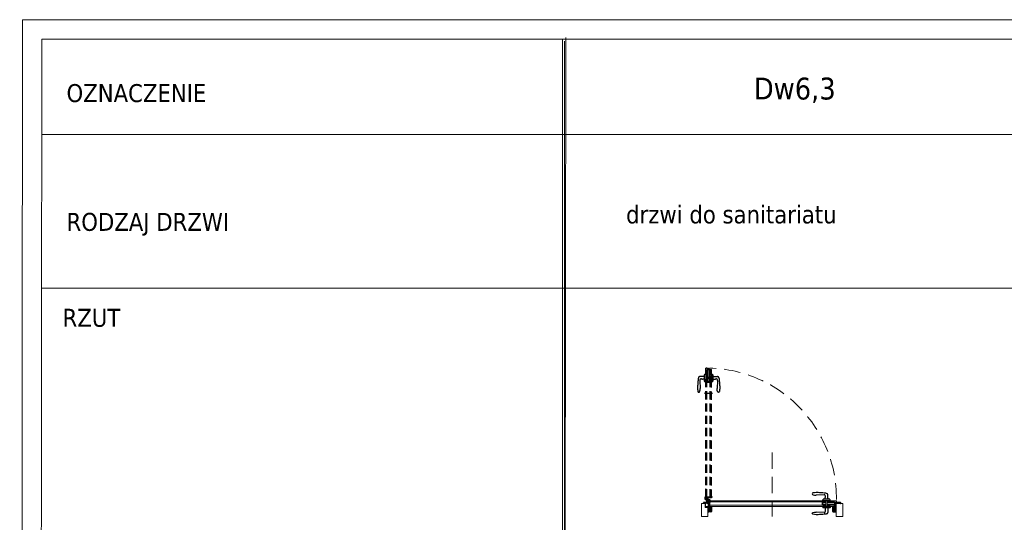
# Model space of a CAD drawing. Header units: millimetres. Extents: x 23192 to 149900, y -396339 to -79279.
# Tile 105 of 136: x 77663 to 78430, y -210551 to -210159. Entities that reach past the tile are written whole.
import ezdxf

# ---------------------------------------------------------------- set-up
doc = ezdxf.new("R2010")
doc.units = ezdxf.units.MM
for name, pattern in [('CENTER', [0.6, 0.375, -0.075, 0.075, -0.075]), ('DASHED', [19.05, 12.7, -6.35]), ('HIDDENX2', [19.05, 12.7, -6.35])]:
    doc.linetypes.add(name, pattern=pattern)
doc.layers.get('0').update_dxf_attribs({"lineweight": 0})
for name, color, linetype, lineweight in [('! Ślusarka opisy', 2, 'Continuous', 15), ('0_LEGENDA', 7, 'Continuous', 13), ('Drzwi - hatch', 8, 'Continuous', 5), ('Drzwi KRAWĘDZIE', 7, 'Continuous', 20)]:
    doc.layers.add(name, color=color, linetype=linetype, lineweight=lineweight)
for name, color, linetype in [('!! ASSA ABLOY', 2, 'Continuous'), ('A_drzwi', 3, 'Continuous'), ('Drzwi - klamki', 150, 'Continuous'), ('Drzwi PRZER-DUŻA', 240, 'DASHED'), ('GRUBA', 4, 'Continuous'), ('GRUBA-2', 210, 'Continuous'), ('zawias', 7, 'Continuous')]:
    doc.layers.add(name, color=color, linetype=linetype)
doc.styles.add('ARIAL', font='tahoma.ttf')

# ---------------------------------------------------------------- blocks, each defined once
blk = doc.blocks.new('Dw18')
at = {"layer": 'Drzwi - hatch'}
h = blk.add_hatch(dxfattribs=at)
h.set_pattern_fill('AR-CONC', color=256, scale=0.003, angle=180)
h.set_pattern_definition([(230, (12478.00603, 7127.26127), (-0.546554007, 0.047817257), [0.05715, -0.62865]), (175, (12478.00603, 7127.26127), (0.10573026, -0.57317054), [0.04572, -0.50292175]), (280.451445, (12477.9605, 7127.26525), (-0.44082374, -0.525353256), [0.04857003, -0.53427073]), (226.1842, (12478.006, 7127.1089), (-0.81323712, 0.12612698), [0.085725, -0.942975]), (276.635558, (12477.9383, 7127.1194), (-0.7122124, -0.74227837), [0.07285507, -0.80140682]), (171.18415, (12478.006, 7127.1089), (-0.7122124, -0.74227837), [0.0685799, -0.7543792]), (201, (12477.92983, 7127.14697), (-0.454843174, 0.306795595), [0.05715, -0.62865]), (146, (12477.92983, 7127.14697), (-0.185406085, -0.5525639), [0.04572, -0.50292]), (251.451445, (12477.89193, 7127.17254), (-0.64024926, -0.24576831), [0.04857003, -0.53426981]), (217.5, (12478.00603, 7127.26127), (-0.00926581, -0.253665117), [0, -0.496824, 0, -0.51054, 0, -0.504825]), (187.5, (12478.00603, 7127.26127), (-0.200458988, -0.300541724), [0, -0.291084, 0, -0.485394, 0, -0.192405]), (147.5, (12478.17596, 7127.26127), (-0.406771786, 0.017186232), [0, -0.1905, 0, -0.59436, 0, -0.78867]), (137.5, (12478.25216, 7127.26127), (-0.444387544, -0.076279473), [0, -0.24765, 0, -0.394716, 0, -0.56007])])
h.paths.add_polyline_path([(11935.4, 3708.39), (11935.9, 3708.39), (11935.9, 3708.95), (11936.08, 3708.95), (11936.08, 3708.39, 0.414214), (11936.24, 3708.23), (11937.81, 3708.23, 0.414214), (11937.97, 3708.39), (11937.97, 3711.58, 1), (11937.78, 3711.58), (11937.78, 3710.91, -0.414214), (11937.44, 3710.57), (11936.26, 3710.57, -0.414214), (11935.92, 3710.91), (11935.92, 3711.77), (11935.12, 3711.77), (11935.12, 3711.97), (11933.52, 3711.97), (11933.52, 3715.27), (11932.24, 3715.27, 0.414214), (11932.08, 3715.11), (11932.08, 3714.55), (11933.4, 3714.55), (11933.4, 3711.55), (11935.4, 3711.55)])
h = blk.add_hatch(dxfattribs=at)
h.set_pattern_fill('AR-CONC', color=256, scale=0.003, angle=180)
h.set_pattern_definition([(230, (12264.63307, 7185.49248), (-0.546554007, 0.047817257), [0.05715, -0.62865]), (175, (12264.63307, 7185.4925), (0.10573026, -0.57317054), [0.04572, -0.50292175]), (280.451445, (12264.5875, 7185.49646), (-0.44082374, -0.525353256), [0.04857003, -0.53427073]), (226.1842, (12264.6331, 7185.3401), (-0.81323712, 0.12612698), [0.085725, -0.942975]), (276.635558, (12264.5653, 7185.3506), (-0.7122124, -0.74227837), [0.07285507, -0.80140682]), (171.18415, (12264.6331, 7185.3401), (-0.7122124, -0.74227837), [0.0685799, -0.7543792]), (201, (12264.55687, 7185.37818), (-0.454843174, 0.306795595), [0.05715, -0.62865]), (146, (12264.55687, 7185.3782), (-0.185406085, -0.5525639), [0.04572, -0.50292]), (251.451445, (12264.51897, 7185.40374), (-0.64024926, -0.24576831), [0.04857003, -0.53426981]), (217.5, (12264.63307, 7185.49248), (-0.00926581, -0.253665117), [0, -0.496824, 0, -0.51054, 0, -0.504825]), (187.5, (12264.63307, 7185.49248), (-0.200458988, -0.300541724), [0, -0.291084, 0, -0.485394, 0, -0.192405]), (147.5, (12264.803, 7185.49248), (-0.406771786, 0.017186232), [0, -0.1905, 0, -0.59436, 0, -0.78867]), (137.5, (12264.8792, 7185.49248), (-0.444387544, -0.076279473), [0, -0.24765, 0, -0.394716, 0, -0.56007])])
h.paths.add_polyline_path([(12032.83, 3708.39, 0.414214), (12032.99, 3708.23), (12034.56, 3708.23, 0.414214), (12034.72, 3708.39), (12034.72, 3708.95), (12034.9, 3708.95), (12034.9, 3708.39), (12035.4, 3708.39), (12035.4, 3714.55), (12035.4, 3715.27), (12035.04, 3715.27, 0.414214), (12034.88, 3715.11), (12034.88, 3710.91, -0.414214), (12034.54, 3710.57), (12033.36, 3710.57, -0.414214), (12033.02, 3710.91), (12033.02, 3711.58, 1), (12032.83, 3711.58)])
h.paths.add_polyline_path([(12035.4, 3714.55), (12038.72, 3714.55), (12038.72, 3715.11, 0.414214), (12038.56, 3715.27), (12036.1, 3715.27), (12035.4, 3715.27)])
at = {"layer": '! Ślusarka opisy', "linetype": 'HIDDENX2'}
blk.add_lwpolyline([(11985.4, 3754.35), (11985.4, 3704.35)], dxfattribs=at)
at = {"layer": '! Ślusarka opisy', "color": 8, "linetype": 'HIDDENX2'}
blk.add_arc((11934.05, 3718.56), 101.49, 359.56755, 88.55343, dxfattribs=at)
at = {"linetype": 'CENTER', "ltscale": 0.2}
for p, q in [((11934.05, 3717.36), (11934.05, 3719.76)), ((11935.25, 3718.56), (11932.85, 3718.56))]:
    blk.add_line(p, q, dxfattribs=at)
at = {"linetype": 'CENTER', "ltscale": 0.5}
blk.add_line((11939.03, 3719.4), (11932.67, 3719.4), dxfattribs=at)
for p, q in [((11934.03, 3718.59), (11933.8, 3718.59)), ((11933.8, 3718.59), (11933.8, 3718.54)), ((11933.8, 3718.54), (11934.03, 3718.54)), ((11934.08, 3718.84), (11934.03, 3718.84)), ((11934.03, 3718.84), (11934.03, 3718.59)), ((11934.03, 3718.54), (11934.03, 3718.31)), ((11934.03, 3718.31), (11934.08, 3718.31)), ((11934.08, 3718.59), (11934.08, 3718.84)), ((11934.33, 3718.59), (11934.08, 3718.59)), ((11934.08, 3718.31), (11934.08, 3718.54)), ((11934.08, 3718.54), (11934.33, 3718.54)), ((11934.33, 3718.54), (11934.33, 3718.59))]:
    blk.add_line(p, q)
at = {"ltscale": 0.2}
for p, q in [((11934.05, 3717.91), (11936.4, 3717.91)), ((11936.4, 3717.56), (11934.05, 3717.56)), ((11934.81, 3717.91), (11934.55, 3718.14)), ((11934.7, 3714.66), (11934.7, 3717.56)), ((11935.05, 3717.36), (11934.7, 3717.36)), ((11935.05, 3714.66), (11934.7, 3714.66)), ((11935.05, 3718.56), (11935.05, 3717.91)), ((11935.05, 3717.56), (11935.05, 3714.66)), ((11935.3, 3718.66), (11935.3, 3717.91)), ((11936.5, 3715.46), (11936.5, 3717.46)), ((11936.85, 3715.46), (11936.5, 3715.46)), ((11936.85, 3717.46), (11936.85, 3715.46))]:
    blk.add_line(p, q, dxfattribs=at)
blk.add_circle((11934.05, 3718.56), 0.65, dxfattribs=at)
for centre, radius, start, end in [((11934.05, 3718.56), 1, 319.4584, 270), ((11936.4, 3717.46), 0.45, 0, 90), ((11936.4, 3717.46), 0.1, 0, 90)]:
    blk.add_arc(centre, radius, start, end, dxfattribs=at)
at = {"layer": 'A_drzwi', "linetype": 'ByBlock'}
blk.add_arc((11931.93, 3705.44), 95.53, 89.4002, 89.40516, dxfattribs=at)
at = {"layer": 'Drzwi - klamki', "ltscale": 0.2}
for p, q in [((12025.9, 3721.41), (12019.65, 3721.01)), ((12028.85, 3717.81), (12028.85, 3721.41)), ((12025, 3716.75), (12025, 3717.51)), ((12030.6, 3716.75), (12025, 3716.75)), ((12030.6, 3716.75), (12025, 3716.75)), ((12030.6, 3712.15), (12025, 3712.15)), ((12025, 3712.15), (12025, 3711.39)), ((12030.3, 3717.81), (12025.3, 3717.81)), ((12026.75, 3717.81), (12026.75, 3719.3)), ((12029.05, 3718.81), (12028.85, 3718.81)), ((12029.05, 3718.31), (12028.85, 3718.31)), ((12029.05, 3718.31), (12029.05, 3718.81)), ((12030.6, 3716.75), (12030.6, 3717.51)), ((12030.6, 3712.15), (12030.6, 3711.39)), ((12025.9, 3707.5), (12019.65, 3707.89)), ((12030.3, 3711.09), (12025.3, 3711.09)), ((12026.75, 3711.09), (12026.75, 3709.61)), ((12028.85, 3711.09), (12028.85, 3707.49))]:
    blk.add_line(p, q, dxfattribs=at)
at = {"layer": 'Drzwi - klamki'}
for p, q in [((11936.1, 3713.25), (11936.3, 3713.25)), ((11936.1, 3712.25), (11936.1, 3713.25)), ((11936.1, 3713.25), (11936.3, 3713.05)), ((11936.2, 3713.25), (11936.1, 3713.16)), ((11936.3, 3713.25), (11936.1, 3713.06)), ((11936.1, 3713.16), (11936.3, 3712.96)), ((11936.3, 3713.16), (11936.1, 3712.96)), ((11936.1, 3713.06), (11936.3, 3712.86)), ((11936.3, 3713.06), (11936.1, 3712.86)), ((11936.1, 3712.96), (11936.3, 3712.76)), ((11936.3, 3712.96), (11936.1, 3712.76)), ((11936.1, 3712.86), (11936.3, 3712.66)), ((11936.3, 3712.86), (11936.1, 3712.66)), ((11936.1, 3712.76), (11936.3, 3712.56)), ((11936.3, 3712.76), (11936.1, 3712.56)), ((11936.1, 3712.66), (11936.3, 3712.46)), ((11936.3, 3712.66), (11936.1, 3712.46)), ((11936.3, 3712.57), (11936.1, 3712.37)), ((11936.1, 3712.56), (11936.3, 3712.36)), ((11936.3, 3712.47), (11936.1, 3712.27)), ((11936.1, 3712.46), (11936.3, 3712.26)), ((11936.1, 3712.37), (11936.21, 3712.25)), ((11936.1, 3712.27), (11936.12, 3712.25)), ((11936.3, 3712.25), (11936.1, 3712.25)), ((11936.3, 3712.37), (11936.19, 3712.25)), ((11936.2, 3713.25), (11936.3, 3713.15)), ((11936.3, 3712.27), (11936.29, 3712.25)), ((11936.3, 3713.25), (11936.3, 3712.25)), ((11936.3, 3713.25), (11936.3, 3713.25)), ((11936.78, 3711.61), (11936.74, 3711.99)), ((11937.17, 3712.1), (11936.84, 3712.1)), ((11936.88, 3711.62), (11936.85, 3711.96)), ((11937.15, 3712), (11936.89, 3712)), ((12033.64, 3712.1), (12033.96, 3712.1)), ((12033.66, 3712), (12033.92, 3712)), ((12033.93, 3711.62), (12033.96, 3711.96)), ((12034.03, 3711.61), (12034.06, 3711.99)), ((12034.7, 3713.25), (12034.5, 3713.25)), ((12034.5, 3713.25), (12034.5, 3712.25)), ((12034.7, 3713.25), (12034.5, 3713.05)), ((12034.61, 3713.25), (12034.5, 3713.15)), ((12034.51, 3713.25), (12034.5, 3713.25)), ((12034.7, 3713.16), (12034.5, 3712.96)), ((12034.5, 3713.16), (12034.7, 3712.96)), ((12034.7, 3713.06), (12034.5, 3712.86)), ((12034.5, 3713.06), (12034.7, 3712.86)), ((12034.7, 3712.96), (12034.5, 3712.76)), ((12034.5, 3712.96), (12034.7, 3712.76)), ((12034.7, 3712.86), (12034.5, 3712.66)), ((12034.5, 3712.86), (12034.7, 3712.66)), ((12034.7, 3712.76), (12034.5, 3712.56)), ((12034.5, 3712.76), (12034.7, 3712.56)), ((12034.7, 3712.66), (12034.5, 3712.46)), ((12034.5, 3712.66), (12034.7, 3712.46)), ((12034.5, 3712.57), (12034.7, 3712.37)), ((12034.7, 3712.56), (12034.5, 3712.36)), ((12034.5, 3712.47), (12034.7, 3712.27)), ((12034.7, 3712.46), (12034.5, 3712.26)), ((12034.5, 3712.37), (12034.62, 3712.25)), ((12034.5, 3712.27), (12034.52, 3712.25)), ((12034.5, 3712.25), (12034.7, 3712.25)), ((12034.51, 3713.25), (12034.7, 3713.06)), ((12034.7, 3712.37), (12034.59, 3712.25)), ((12034.61, 3713.25), (12034.7, 3713.16)), ((12034.7, 3712.27), (12034.69, 3712.25)), ((12034.7, 3712.25), (12034.7, 3713.25)), ((11936.3, 3711.35), (11936.12, 3711.54)), ((11936.3, 3711.05), (11936.12, 3711.24)), ((11936.29, 3710.77), (11936.12, 3710.94)), ((11936.3, 3711.5), (11936.19, 3711.61)), ((11936.3, 3711.2), (11936.19, 3711.31)), ((11936.3, 3710.9), (11936.19, 3711.01)), ((11936.3, 3711.5), (11936.32, 3711.55)), ((11936.3, 3711.35), (11936.3, 3711.2)), ((11936.3, 3711.05), (11936.3, 3710.9)), ((11936.32, 3711.55), (11936.73, 3711.55)), ((11936.32, 3710.75), (11937.45, 3710.75)), ((11936.4, 3711.45), (11936.4, 3711.25)), ((11936.4, 3711.45), (11936.73, 3711.45)), ((11936.4, 3711.25), (11936.87, 3711.14)), ((11936.4, 3711.15), (11936.89, 3711.03)), ((11936.4, 3711.15), (11936.4, 3710.85)), ((11936.4, 3710.85), (11937.35, 3710.85)), ((11936.87, 3711.14), (11937.37, 3711.5)), ((11936.89, 3711.03), (11937.35, 3711.36)), ((11937.35, 3711.36), (11937.35, 3710.85)), ((11937.45, 3711.35), (11937.45, 3711.22)), ((11937.45, 3711.22), (11937.52, 3711.28)), ((11937.45, 3711.07), (11937.59, 3711.21)), ((11937.45, 3711.07), (11937.45, 3710.9)), ((11937.45, 3710.9), (11937.52, 3710.96)), ((11937.45, 3710.75), (11937.59, 3710.89)), ((11937.53, 3711.4), (11937.6, 3711.36)), ((11937.6, 3711.55), (11937.62, 3711.7)), ((12033.2, 3711.55), (12033.19, 3711.7)), ((12033.28, 3711.4), (12033.2, 3711.36)), ((12033.35, 3711.07), (12033.22, 3711.21)), ((12033.35, 3710.75), (12033.22, 3710.89)), ((12033.35, 3711.22), (12033.29, 3711.28)), ((12033.35, 3710.9), (12033.29, 3710.96)), ((12033.35, 3711.35), (12033.35, 3711.22)), ((12033.35, 3711.07), (12033.35, 3710.9)), ((12034.48, 3710.75), (12033.35, 3710.75)), ((12033.94, 3711.14), (12033.43, 3711.5)), ((12033.92, 3711.03), (12033.45, 3711.36)), ((12033.45, 3711.36), (12033.45, 3710.85)), ((12034.4, 3710.85), (12033.45, 3710.85)), ((12034.4, 3711.15), (12033.92, 3711.03)), ((12034.4, 3711.25), (12033.94, 3711.14)), ((12034.48, 3711.55), (12034.08, 3711.55)), ((12034.4, 3711.45), (12034.08, 3711.45)), ((12034.4, 3711.45), (12034.4, 3711.25)), ((12034.4, 3711.15), (12034.4, 3710.85)), ((12034.5, 3711.5), (12034.48, 3711.55)), ((12034.5, 3711.5), (12034.62, 3711.61)), ((12034.5, 3711.35), (12034.69, 3711.54)), ((12034.5, 3711.35), (12034.5, 3711.2)), ((12034.5, 3711.2), (12034.62, 3711.31)), ((12034.5, 3711.05), (12034.69, 3711.24)), ((12034.5, 3711.05), (12034.5, 3710.9)), ((12034.5, 3710.9), (12034.62, 3711.01)), ((12034.52, 3710.77), (12034.69, 3710.94))]:
    blk.add_line(p, q, dxfattribs=at)
at = {"layer": 'Drzwi - klamki', "ltscale": 0.2}
for centre, radius, start, end in [((12017.39, 3722.06), 0.74, 108.92464, 180), ((12026, 3720.36), 1.05, 328.61185, 95.46502), ((12027.75, 3719.3), 1, 148.61185, 180), ((12027.8, 3721.41), 1.05, 0, 90), ((12025.3, 3717.51), 0.3, 90, 180), ((12030.3, 3717.51), 0.3, 0, 90), ((12017.39, 3706.84), 0.74, 180, 251.07536), ((12025.3, 3711.39), 0.3, 180, 270), ((12026, 3708.54), 1.05, 264.53498, 31.38815), ((12027.75, 3709.61), 1, 180, 211.38815), ((12027.8, 3707.49), 1.05, 270, 0), ((12030.3, 3711.39), 0.3, 270, 0)]:
    blk.add_arc(centre, radius, start, end, dxfattribs=at)
at = {"layer": 'Drzwi - klamki'}
for centre, radius, start, end in [((11936.84, 3712), 0.1, 90, 179.58751), ((11936.89, 3712), 0.15, 179.58751, 185.56341), ((11936.89, 3711.96), 0.04, 90, 185.56341), ((11937.15, 3711.9), 0.1, 69.87884, 90), ((11937.17, 3712), 0.1, 71.01553, 90), ((11936.87, 3711.14), 0.919, 57.55941, 69.87884), ((11936.87, 3711.14), 1.02, 49.45857, 71.01553), ((12033.94, 3711.14), 1.02, 108.98447, 130.54143), ((12033.94, 3711.14), 0.919, 110.12116, 122.44059), ((12033.64, 3712), 0.1, 90, 108.98447), ((12033.66, 3711.9), 0.1, 90, 110.12116), ((12033.92, 3711.96), 0.04, 354.43659, 90), ((12033.96, 3712), 0.1, 0.41249, 90), ((12033.91, 3712), 0.15, 354.43659, 0.41249), ((11936.15, 3711.58), 0.05, 45, 180), ((11936.15, 3711.58), 0.05, 180, 225), ((11936.15, 3711.28), 0.05, 45, 180), ((11936.15, 3711.28), 0.05, 180, 225), ((11936.15, 3710.98), 0.05, 45, 180), ((11936.15, 3710.98), 0.05, 180, 225), ((11936.32, 3710.8), 0.05, 225, 270), ((11936.73, 3711.6), 0.15, 270, 5.56341), ((11936.73, 3711.6), 0.05, 270, 5.56341), ((11937.23, 3711.7), 0.25, 305.62394, 57.55941), ((11937.5, 3711.35), 0.05, 63.42534, 180), ((11937.55, 3711.24), 0.05, 0, 135), ((11937.55, 3710.93), 0.05, 0, 135), ((11937.37, 3711.72), 0.25, 354.4299, 49.45857), ((11937.55, 3711.24), 0.05, 315, 0), ((11937.55, 3710.93), 0.05, 315, 0), ((12033.44, 3711.72), 0.25, 130.54143, 185.5701), ((12033.25, 3711.24), 0.05, 45, 180), ((12033.25, 3711.24), 0.05, 180, 225), ((12033.25, 3710.93), 0.05, 45, 180), ((12033.25, 3710.93), 0.05, 180, 225), ((12033.3, 3711.35), 0.05, 0, 116.57466), ((12033.58, 3711.7), 0.25, 122.44059, 234.37606), ((12034.08, 3711.6), 0.15, 174.43659, 270), ((12034.08, 3711.6), 0.05, 174.43659, 270), ((12034.48, 3710.8), 0.05, 270, 315), ((12034.65, 3711.58), 0.05, 0, 135), ((12034.65, 3711.28), 0.05, 0, 135), ((12034.65, 3710.98), 0.05, 0, 135), ((12034.65, 3711.58), 0.05, 315, 0), ((12034.65, 3711.28), 0.05, 315, 0), ((12034.65, 3710.98), 0.05, 315, 0)]:
    blk.add_arc(centre, radius, start, end, dxfattribs=at)
at = {"layer": 'Drzwi - klamki', "ltscale": 0.2}
blk.add_ellipse((12019.65, 3722.06), major_axis=(3, 0), ratio=0.347016, start_param=3.132997, end_param=4.712389, dxfattribs=at)
at = {"layer": 'Drzwi - klamki', "ltscale": 0.2, "extrusion": (0, 0, -1)}
blk.add_ellipse((12019.65, 3706.85), major_axis=(3, 0), ratio=0.347016, start_param=3.132997, end_param=4.712389, dxfattribs=at)
at = {"layer": 'Drzwi - klamki', "ltscale": 0.2}
for points in [[(12027.8, 3722.46), (12026.75, 3722.61), (12023.2, 3722.91), (12019.65, 3723.1), (12017.15, 3722.76)], [(12027.8, 3706.44), (12026.75, 3706.29), (12023.2, 3705.99), (12019.65, 3705.81), (12017.15, 3706.14)]]:
    blk.add_spline(points, degree=3, dxfattribs=at)
at = {"layer": 'Drzwi KRAWĘDZIE'}
for p, q in [((11933.7, 3717.9), (11933.7, 3726.36)), ((11933.4, 3711.55), (11933.4, 3714.55)), ((11933.7, 3719.4), (11938.2, 3719.4)), ((11933.8, 3717.8), (11934.7, 3717.8)), ((11934.7, 3719.3), (11937, 3719.3)), ((11934.7, 3717.8), (11934.7, 3719)), ((11935.4, 3716.75), (12035.4, 3716.75)), ((11936.8, 3713.45), (11936.5, 3713.45)), ((11936.5, 3712.25), (11936.5, 3713.45)), ((11936.6, 3712.15), (12034.2, 3712.15)), ((11936.9, 3716.75), (11936.9, 3712.15)), ((11936.9, 3715.75), (12026.8, 3715.75)), ((11936.9, 3713.15), (12026.8, 3713.15)), ((11937, 3719), (11937, 3719.3)), ((11937, 3719), (11938.2, 3719)), ((12024.3, 3713.68), (12024.3, 3715.28)), ((12024.3, 3715.28), (12027.4, 3715.28)), ((12024.3, 3713.68), (12027.4, 3713.68)), ((12024.89, 3713.78), (12024.89, 3715.18)), ((12024.89, 3715.18), (12024.89, 3713.78)), ((12024.89, 3715.18), (12027.4, 3715.18)), ((12024.89, 3713.78), (12027.4, 3713.78)), ((12026.8, 3715.28), (12026.8, 3716.75)), ((12026.8, 3712.16), (12026.8, 3713.67)), ((12027.4, 3712.16), (12027.4, 3716.75)), ((12028.2, 3712.16), (12028.2, 3716.75)), ((12028.2, 3715.28), (12034.01, 3715.28)), ((12028.2, 3715.18), (12034.01, 3715.18)), ((12028.2, 3713.78), (12034.01, 3713.78)), ((12028.2, 3713.68), (12034.01, 3713.68)), ((12028.8, 3715.28), (12028.8, 3716.75)), ((12028.8, 3715.75), (12033.9, 3715.75)), ((12028.8, 3712.16), (12028.8, 3713.67)), ((12028.8, 3713.15), (12033.9, 3713.15)), ((12033.9, 3716.75), (12033.9, 3715.28)), ((12033.9, 3713.68), (12033.9, 3712.15)), ((12034.01, 3713.5), (12034.01, 3715.45)), ((12034.01, 3715.45), (12034.3, 3715.45)), ((12034.3, 3715.45), (12034.01, 3715.45)), ((12034.3, 3713.5), (12034.01, 3713.5)), ((12035.5, 3715.55), (12034.3, 3715.55)), ((12034.3, 3715.55), (12034.3, 3712.47)), ((12034.3, 3715.55), (12034.3, 3712.25)), ((12034.3, 3713.5), (12034.3, 3715.45)), ((12034.3, 3713.5), (12034.3, 3715.45)), ((12034.31, 3715.06), (12035.31, 3715.06)), ((12034.31, 3715.06), (12035.5, 3715.06)), ((12034.31, 3713.91), (12035.5, 3714.76)), ((12034.31, 3714.76), (12035.5, 3714.76)), ((12034.7, 3715.06), (12034.9, 3715.06)), ((12035.5, 3715.55), (12035.5, 3716.65)), ((12035.5, 3715.06), (12035.5, 3714.76)), ((11935.4, 3711.55), (11933.4, 3711.55)), ((11935.9, 3708.39), (11935.4, 3708.39)), ((12034.9, 3708.39), (12035.4, 3708.39))]:
    blk.add_line(p, q, dxfattribs=at)
blk.add_lwpolyline([(11935.4, 3711.55), (11935.4, 3704.35), (11930.4, 3704.35), (11930.4, 3714.55), (11933.4, 3714.55)], dxfattribs=at)
blk.add_lwpolyline([(12040.4, 3714.55), (12035.4, 3714.55), (12035.4, 3704.35), (12040.4, 3704.35)], close=True, dxfattribs=at)
for centre, start, end in [((11933.8, 3717.9), 180, 270), ((11936.6, 3712.25), 180, 270), ((11938.2, 3719.1), 270, 0), ((12034.2, 3712.25), 270, 0), ((12035.4, 3716.65), 0, 90)]:
    blk.add_arc(centre, 0.1, start, end, dxfattribs=at)
at = {"layer": 'Drzwi KRAWĘDZIE', "ltscale": 0.2}
blk.add_arc((11935.4, 3716.65), 0.1, 90, 180, dxfattribs=at)
at = {"layer": 'Drzwi PRZER-DUŻA', "ltscale": 0.5}
for p, q in [((11933.7, 3719.4), (11933.7, 3819.9)), ((11938.3, 3719.1), (11938.3, 3818.7)), ((11934.7, 3719.4), (11934.7, 3811.31)), ((11937.2, 3719.4), (11937.2, 3811.31))]:
    blk.add_line(p, q, dxfattribs=at)
at = {"layer": 'Drzwi PRZER-DUŻA'}
for p, q in [((11934.9, 3820), (11933.8, 3820)), ((11934.9, 3820), (11934.9, 3818.8)), ((11935.4, 3818.81), (11935.4, 3820)), ((11935.4, 3820), (11935.7, 3820)), ((11935.4, 3818.81), (11935.4, 3819.81)), ((11935.7, 3818.81), (11935.7, 3820)), ((11936.55, 3818.81), (11935.7, 3820)), ((11932.64, 3813.35), (11929.04, 3813.35)), ((11931.64, 3813.55), (11931.64, 3813.35)), ((11932.14, 3813.55), (11931.64, 3813.55)), ((11932.14, 3813.55), (11932.14, 3813.35)), ((11932.64, 3814.8), (11932.64, 3809.8)), ((11933.7, 3815.1), (11932.94, 3815.1)), ((11933.7, 3818.4), (11935.18, 3818.4)), ((11933.7, 3815.1), (11933.7, 3809.5)), ((11933.7, 3815.1), (11933.7, 3809.5)), ((11935.18, 3813.31), (11933.7, 3813.31)), ((11938.3, 3812.71), (11933.7, 3812.71)), ((11938.3, 3811.91), (11933.7, 3811.91)), ((11934.7, 3813.31), (11934.7, 3818.4)), ((11934.9, 3818.8), (11937.99, 3818.8)), ((11934.9, 3818.8), (11938.2, 3818.8)), ((11935, 3818.8), (11935, 3818.51)), ((11935, 3818.51), (11935, 3818.8)), ((11936.95, 3818.8), (11935, 3818.8)), ((11936.95, 3818.8), (11935, 3818.8)), ((11936.95, 3818.51), (11935, 3818.51)), ((11935.18, 3812.71), (11935.18, 3818.51)), ((11935.18, 3808.8), (11935.18, 3811.91)), ((11935.28, 3812.71), (11935.28, 3818.51)), ((11935.28, 3809.39), (11935.28, 3811.91)), ((11936.68, 3812.71), (11936.68, 3818.51)), ((11936.68, 3809.39), (11936.68, 3811.91)), ((11936.78, 3812.71), (11936.78, 3818.51)), ((11936.78, 3818.4), (11938.3, 3818.4)), ((11936.78, 3808.8), (11936.78, 3811.91)), ((11938.3, 3813.31), (11936.79, 3813.31)), ((11936.95, 3818.8), (11936.95, 3818.51)), ((11937.3, 3813.31), (11937.3, 3818.4)), ((11938.3, 3815.1), (11939.06, 3815.1)), ((11938.3, 3815.1), (11938.3, 3809.5)), ((11939.36, 3814.8), (11939.36, 3809.8)), ((11939.36, 3813.35), (11942.96, 3813.35)), ((11929.05, 3810.4), (11929.44, 3804.15)), ((11932.64, 3811.25), (11931.16, 3811.25)), ((11933.7, 3809.5), (11932.94, 3809.5)), ((11935.18, 3811.31), (11933.7, 3811.31)), ((11936.78, 3808.8), (11935.18, 3808.8)), ((11935.28, 3809.39), (11936.68, 3809.39)), ((11936.68, 3809.39), (11935.28, 3809.39)), ((11938.3, 3811.31), (11936.79, 3811.31)), ((11938.3, 3809.5), (11939.06, 3809.5)), ((11939.36, 3811.25), (11940.85, 3811.25)), ((11942.96, 3810.4), (11942.56, 3804.15)), ((11939.03, 3800.11), (11932.67, 3800.11))]:
    blk.add_line(p, q, dxfattribs=at)
for centre, radius, start, end in [((11933.8, 3819.9), 0.1, 90, 180), ((11929.04, 3812.3), 1.05, 90, 180), ((11932.94, 3814.8), 0.3, 90, 180), ((11938.2, 3818.7), 0.1, 0, 90), ((11939.06, 3814.8), 0.3, 0, 90), ((11942.96, 3812.3), 1.05, 0, 90), ((11930.09, 3810.5), 1.05, 58.61185, 185.46502), ((11931.16, 3812.25), 1, 238.61185, 270), ((11932.94, 3809.8), 0.3, 180, 270), ((11939.06, 3809.8), 0.3, 270, 0), ((11940.85, 3812.25), 1, 270, 301.38815), ((11941.91, 3810.5), 1.05, 354.53498, 121.38815), ((11928.39, 3801.89), 0.74, 198.92464, 270), ((11943.61, 3801.89), 0.74, 270, 341.07536)]:
    blk.add_arc(centre, radius, start, end, dxfattribs=at)
blk.add_ellipse((11928.4, 3804.15), major_axis=(0, -3), ratio=0.347016, start_param=-0.008595, end_param=1.570796, dxfattribs=at)
at = {"layer": 'Drzwi PRZER-DUŻA', "extrusion": (0, 0, -1)}
blk.add_ellipse((11943.6, 3804.15), major_axis=(0, -3), ratio=0.347016, start_param=-0.008595, end_param=1.570796, dxfattribs=at)
at = {"layer": 'Drzwi PRZER-DUŻA'}
for points in [[(11927.99, 3812.3), (11927.84, 3811.25), (11927.54, 3807.7), (11927.36, 3804.15), (11927.69, 3801.65)], [(11944.01, 3812.3), (11944.16, 3811.25), (11944.46, 3807.7), (11944.65, 3804.15), (11944.31, 3801.65)]]:
    blk.add_spline(points, degree=3, dxfattribs=at)
at = {"layer": 'GRUBA', "ltscale": 0.2}
for p, q in [((11931.9, 3714.55), (11931.9, 3715.11)), ((11932.08, 3714.55), (11931.9, 3714.55)), ((11932.08, 3715.11), (11932.08, 3714.55)), ((11932.24, 3715.45), (11935.76, 3715.45)), ((11934.7, 3715.27), (11932.24, 3715.27)), ((11935.76, 3715.27), (11934.7, 3715.27)), ((11935.92, 3710.91), (11935.92, 3715.11)), ((11936.1, 3715.11), (11936.1, 3714.65)), ((11936.1, 3714.65), (11936.1, 3710.91)), ((12034.7, 3715.11), (12034.7, 3714.65)), ((12034.7, 3714.65), (12034.7, 3710.91)), ((12034.88, 3710.91), (12034.88, 3715.11)), ((12038.56, 3715.45), (12035.04, 3715.45)), ((12035.04, 3715.27), (12036.1, 3715.27)), ((12036.1, 3715.27), (12038.56, 3715.27)), ((12038.72, 3715.11), (12038.72, 3714.55)), ((12038.72, 3714.55), (12038.9, 3714.55)), ((12038.9, 3714.55), (12038.9, 3715.11)), ((11935.9, 3708.39), (11935.9, 3708.95)), ((11935.9, 3708.95), (11936.08, 3708.95)), ((11936.08, 3708.95), (11936.08, 3708.39)), ((11936.24, 3708.23), (11937.81, 3708.23)), ((11937.81, 3708.05), (11936.24, 3708.05)), ((11936.26, 3710.75), (11937.44, 3710.75)), ((11937.44, 3710.57), (11936.26, 3710.57)), ((11937.6, 3710.91), (11937.6, 3711.58)), ((11937.78, 3711.58), (11937.78, 3710.91)), ((11937.97, 3708.39), (11937.97, 3711.58)), ((11938.15, 3711.58), (11938.15, 3708.39)), ((12032.65, 3711.58), (12032.65, 3708.39)), ((12032.83, 3708.39), (12032.83, 3711.58)), ((12034.56, 3708.23), (12032.99, 3708.23)), ((12032.99, 3708.05), (12034.56, 3708.05)), ((12033.02, 3711.58), (12033.02, 3710.91)), ((12033.2, 3710.91), (12033.2, 3711.58)), ((12034.54, 3710.75), (12033.36, 3710.75)), ((12033.36, 3710.57), (12034.54, 3710.57)), ((12034.9, 3708.95), (12034.72, 3708.95)), ((12034.72, 3708.95), (12034.72, 3708.39)), ((12034.9, 3708.39), (12034.9, 3708.95))]:
    blk.add_line(p, q, dxfattribs=at)
at = {"layer": 'GRUBA'}
for p, q in [((11934.45, 3715.27), (11934.45, 3715.45)), ((11934.45, 3715.45), (11935.45, 3715.45)), ((11934.7, 3715.27), (11934.45, 3715.27)), ((11935.45, 3715.27), (11935.05, 3715.27)), ((11935.45, 3715.45), (11935.45, 3715.27)), ((11935.92, 3714.45), (11936.1, 3714.45)), ((11935.92, 3713.05), (11935.92, 3714.45)), ((11936.1, 3713.05), (11935.92, 3713.05)), ((11936.1, 3714.45), (11936.1, 3713.05))]:
    blk.add_line(p, q, dxfattribs=at)
at = {"layer": 'GRUBA', "ltscale": 0.2}
for centre, radius, start, end in [((11932.24, 3715.11), 0.34, 90, 180), ((11932.24, 3715.11), 0.16, 90, 180), ((11935.76, 3715.11), 0.34, 0, 90), ((11935.76, 3715.11), 0.16, 0, 90), ((11935.76, 3715.11), 0.16, 0, 90), ((12035.04, 3715.11), 0.34, 90, 180), ((12035.04, 3715.11), 0.16, 90, 180), ((12038.56, 3715.11), 0.34, 0, 90), ((12038.56, 3715.11), 0.16, 0, 90), ((11936.24, 3708.39), 0.34, 180, 270), ((11936.26, 3710.91), 0.34, 180, 270), ((11936.24, 3708.39), 0.16, 180, 270), ((11936.26, 3710.91), 0.16, 180, 270), ((11937.44, 3710.91), 0.16, 270, 0), ((11937.44, 3710.91), 0.34, 270, 0), ((11937.88, 3711.58), 0.275, 0, 180), ((11937.88, 3711.58), 0.095, 0, 180), ((11937.81, 3708.39), 0.34, 270, 0), ((11937.81, 3708.39), 0.16, 270, 0), ((12032.93, 3711.58), 0.275, 0, 180), ((12032.99, 3708.39), 0.34, 180, 270), ((12032.93, 3711.58), 0.095, 0, 180), ((12032.99, 3708.39), 0.16, 180, 270), ((12033.36, 3710.91), 0.34, 180, 270), ((12033.36, 3710.91), 0.16, 180, 270), ((12034.54, 3710.91), 0.16, 270, 0), ((12034.54, 3710.91), 0.34, 270, 0), ((12034.56, 3708.39), 0.34, 270, 0), ((12034.56, 3708.39), 0.16, 270, 0)]:
    blk.add_arc(centre, radius, start, end, dxfattribs=at)
at = {"layer": 'GRUBA-2', "ltscale": 0.2}
blk.add_line((11936.85, 3713.45), (11936.5, 3713.45), dxfattribs=at)
at = {"layer": 'zawias', "ltscale": 0.2}
for p, q in [((11933.52, 3711.97), (11933.52, 3715.27)), ((11933.52, 3715.27), (11934.06, 3715.27)), ((11935.12, 3711.97), (11933.52, 3711.97)), ((11934.06, 3715.27), (11934.06, 3715.12)), ((11935.12, 3711.77), (11935.12, 3711.97)), ((11935.56, 3715.12), (11935.56, 3715.27)), ((11935.56, 3715.27), (11935.76, 3715.27)), ((11935.92, 3715.11), (11935.92, 3711.77)), ((11935.92, 3711.77), (11935.12, 3711.77))]:
    blk.add_line(p, q, dxfattribs=at)

msp = doc.modelspace()

# ---------------------------------------------------------------- linework, layer by layer
at = {"layer": '0_LEGENDA', "linetype": 'ByBlock', "ltscale": 5}
for p, q in [((78086.083, -211346.753), (78086.083, -210174.456)), ((78087.314, -211345.602), (78088.555, -210173.304)), ((78087.505, -211348.513), (78087.505, -210176.216)), ((77680.534, -210248.815), (81338.291, -210248.815)), ((77680.534, -210368.463), (81338.191, -210368.463))]:
    msp.add_line(p, q, dxfattribs=at)
at = {"layer": '0_LEGENDA'}
for points in [[(81352.584, -210159.561), (77665.534, -210159.416), (77663.247, -212469.508), (81350.642, -212469.575)], [(81336.438, -212454.546), (77678.248, -212454.543), (77680.534, -210174.451), (81338.354, -210174.463)]]:
    msp.add_lwpolyline(points, dxfattribs=at)

# ---------------------------------------------------------------- block references
at = {"layer": '!! ASSA ABLOY'}
msp.add_blockref('Dw18', (66263.874, -214250.682), dxfattribs=at)

# ---------------------------------------------------------------- texts
at = {"layer": '0_LEGENDA', "linetype": 'ByBlock', "ltscale": 5, "attachment_point": 1, "style": 'ARIAL'}
for s, insert, char_height, width in [('\\pxqc;Dw6,3', (78086.966, -210204.536), 17, 360), ('OZNACZENIE', (77699.723, -210209.57), 14, 354.4574), ('\\pxi0.82088; drzwi do sanitariatu ', (78118.831, -210304.051), 14, 1081.76731), ('RODZAJ DRZWI', (77699.723, -210309.823), 14, 354.4574), ('RZUT', (77696.637, -210384.521), 14, 354.4574)]:
    msp.add_mtext(s, dxfattribs=dict(at, insert=insert, char_height=char_height, width=width))

doc.saveas('drawing.dxf')
